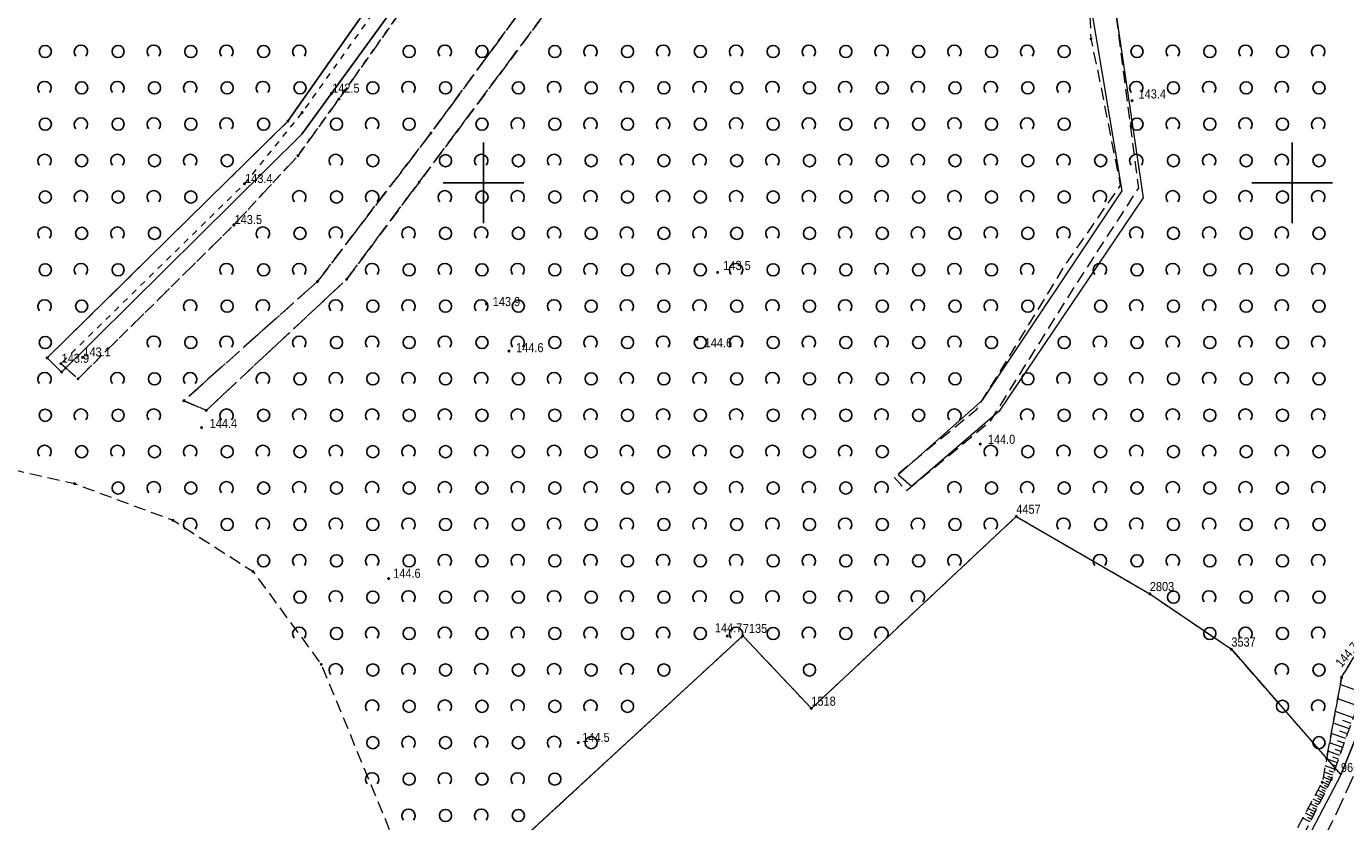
# Model space of a CAD drawing. Header units: metres. Extents: x 5548743 to 5556416, y 5707500 to 5714000.
# Tile 167 of 244: x 5554143 to 5554307, y 5710321 to 5710419. Entities that reach past the tile are written whole.
import ezdxf
from ezdxf.enums import TextEntityAlignment as Align

# ---------------------------------------------------------------- set-up
doc = ezdxf.new("R2010")
doc.units = ezdxf.units.M
for name, pattern in [('0.75_0.75', [1.5, 0.75, -0.75]), ('1.5_0.75', [2.25, 1.5, -0.75]), ('2.25_0.75', [3, 2.25, -0.75]), ('219-1000', [0])]:
    doc.linetypes.add(name, pattern=pattern)
doc.layers.get('0').update_dxf_attribs({"color": 2, "lineweight": 5})
doc.styles.get("Standard").update_dxf_attribs({"font": 'Working1250', "width": 0.75})

# ---------------------------------------------------------------- blocks, each defined once
blk = doc.blocks.new('203')
at = {"linetype": 'Continuous', "lineweight": 0}
h = blk.add_hatch(color=0, dxfattribs=at)
edge = h.paths.add_edge_path()
edge.add_arc((0, 0), 0.09, 0, 360)
blk = doc.blocks.new('OTZK1')
at = {"color": 0, "linetype": 'Continuous'}
blk.add_circle((0, 0), 0.75, dxfattribs=at)
blk = doc.blocks.new('OTZK2')
at = {"color": 0, "linetype": 'Continuous'}
blk.add_arc((0, 0), 0.825, 318.85, 221.162, dxfattribs=at)
blk = doc.blocks.new('PW01')
at = {"linetype": 'Continuous', "lineweight": 13}
h = blk.add_hatch(color=0, dxfattribs=at)
edge = h.paths.add_edge_path()
edge.add_arc((0, 0), 0.18, 0, 360)
blk = doc.blocks.new('PIKIETAW1891')
at = {"color": 0}
blk.add_circle((0, 0), 0.09, dxfattribs=at)
blk = doc.blocks.new('RAMKA1000K')
at = {"color": 0}
for p, q in [((600, 395), (600, 405)), ((700, 395), (700, 405)), ((595, 400), (605, 400)), ((695, 400), (705, 400))]:
    blk.add_line(p, q, dxfattribs=at)

msp = doc.modelspace()

# ---------------------------------------------------------------- linework, layer by layer
at = {"layer": '000 Inne (niezydentyfikowane)', "color": 7, "linetype": 'CONTINUOUS', "lineweight": 18, "flags": 128}
for points in [[(5554308.67, 5710336.98), (5554305.95, 5710337.94)], [(5554308.08, 5710335.32), (5554305.63, 5710336.19)], [(5554307.56, 5710333.83), (5554305.34, 5710334.62)], [(5554307.08, 5710332.48), (5554305.07, 5710333.19)], [(5554307.31, 5710333.14), (5554306.26, 5710333.51)], [(5554306.65, 5710331.26), (5554304.84, 5710331.9)], [(5554306.86, 5710331.86), (5554305.91, 5710332.19)], [(5554305.91, 5710329.17), (5554304.43, 5710329.69)], [(5554306.26, 5710330.16), (5554304.62, 5710330.74)], [(5554306.08, 5710329.65), (5554305.3, 5710329.93)], [(5554306.45, 5710330.7), (5554305.59, 5710331)], [(5554305.3, 5710327.46), (5554304.09, 5710327.88)], [(5554305.59, 5710328.27), (5554304.25, 5710328.74)], [(5554305.44, 5710327.85), (5554304.81, 5710328.08)], [(5554305.74, 5710328.71), (5554305.04, 5710328.95)], [(5554304.79, 5710326.07), (5554303.85, 5710326.54)], [(5554305.04, 5710326.72), (5554303.95, 5710327.11)], [(5554304.92, 5710326.38), (5554304.4, 5710326.57)], [(5554305.17, 5710327.08), (5554304.59, 5710327.28)], [(5554303.99, 5710324.46), (5554303.18, 5710324.87)], [(5554304.26, 5710325), (5554303.47, 5710325.39)], [(5554304.12, 5710324.73), (5554303.72, 5710324.93)], [(5554304.52, 5710325.52), (5554303.73, 5710325.92)], [(5554304.39, 5710325.26), (5554304, 5710325.46)], [(5554304.65, 5710325.79), (5554304.22, 5710326)], [(5554303.15, 5710322.78), (5554302.28, 5710323.21)], [(5554303.43, 5710323.35), (5554302.59, 5710323.77)], [(5554303.29, 5710323.07), (5554302.86, 5710323.28)], [(5554303.71, 5710323.91), (5554302.89, 5710324.33)], [(5554303.57, 5710323.63), (5554303.16, 5710323.84)], [(5554303.85, 5710324.19), (5554303.44, 5710324.39)], [(5554302.24, 5710320.97), (5554301.32, 5710321.44)], [(5554302.55, 5710321.59), (5554301.65, 5710322.04)], [(5554302.4, 5710321.28), (5554301.94, 5710321.51)], [(5554302.85, 5710322.19), (5554301.97, 5710322.63)], [(5554302.7, 5710321.89), (5554302.26, 5710322.11)], [(5554303, 5710322.49), (5554302.56, 5710322.7)]]:
    msp.add_lwpolyline(points, dxfattribs=at)
at = {"layer": '218-kontur użytku gruntowego', "color": 3, "linetype": 'CONTINUOUS', "lineweight": 18, "flags": 128}
for points in [[(5554232.93, 5710489.01), (5554175.82, 5710407.64)], [(5554175.82, 5710407.64), (5554232.93, 5710489.01)], [(5554177.53, 5710406.03), (5554228.28, 5710475.83)], [(5554228.28, 5710475.83), (5554177.53, 5710406.03)], [(5554278.96, 5710399.01), (5554274.92, 5710423.09)], [(5554277.88, 5710423.34), (5554281.58, 5710398.16)], [(5554306.03, 5710326.79), (5554343.19, 5710418.72)], [(5554343.19, 5710418.72), (5554306.03, 5710326.79)], [(5554175.82, 5710407.64), (5554146.05, 5710378.36)], [(5554146.05, 5710378.36), (5554175.82, 5710407.64)], [(5554147.84, 5710376.61), (5554177.53, 5710406.03)], [(5554177.53, 5710406.03), (5554147.84, 5710376.61)], [(5554261.71, 5710373.13), (5554278.96, 5710399.01)], [(5554281.58, 5710398.16), (5554263.78, 5710371.77)], [(5554146.05, 5710378.36), (5554147.84, 5710376.61)], [(5554147.84, 5710376.61), (5554146.05, 5710378.36)], [(5554251.26, 5710363.9), (5554261.71, 5710373.13)], [(5554263.78, 5710371.77), (5554252.94, 5710362.45)], [(5554252.94, 5710362.45), (5554251.26, 5710363.9)], [(5554240.55, 5710334.99), (5554265.89, 5710358.74)], [(5554265.89, 5710358.74), (5554282.4, 5710349.17)], [(5554282.4, 5710349.17), (5554292.48, 5710342.31)], [(5554213.13, 5710326.53), (5554232.07, 5710343.99)], [(5554232.07, 5710343.99), (5554240.55, 5710334.99)], [(5554292.48, 5710342.31), (5554306.03, 5710326.79)], [(5554195.23, 5710310.03), (5554213.13, 5710326.53)], [(5554306.03, 5710326.79), (5554298.39, 5710312.22)]]:
    msp.add_lwpolyline(points, dxfattribs=at)
at = {"layer": '219-działka ewidencyjna', "color": 7, "linetype": '219-1000', "lineweight": 18, "flags": 128}
for points in [[(5554343.19, 5710418.72), (5554306.03, 5710326.79)], [(5554265.89, 5710358.74), (5554240.55, 5710334.99)], [(5554265.89, 5710358.74), (5554282.4, 5710349.17)], [(5554282.4, 5710349.17), (5554292.48, 5710342.31)], [(5554232.07, 5710343.99), (5554195.23, 5710310.03)], [(5554232.07, 5710343.99), (5554240.55, 5710334.99)], [(5554292.48, 5710342.31), (5554306.03, 5710326.79)], [(5554306.03, 5710326.79), (5554298.39, 5710312.22)]]:
    msp.add_lwpolyline(points, dxfattribs=at)
at = {"layer": 'jezdnia', "color": 7, "linetype": '2.25_0.75', "lineweight": 18, "flags": 128}
for points in [[(5554216.16, 5710527.44), (5554217.64, 5710524.46), (5554218.92, 5710520.45), (5554218.33, 5710509.44), (5554221.68, 5710485.42), (5554223.28, 5710475.26), (5554224.12, 5710469.93), (5554225.45, 5710461.49), (5554224.5, 5710452.71), (5554221.13, 5710444.69), (5554208.21, 5710426.22), (5554193.5, 5710406.16), (5554179.46, 5710387.79), (5554162.95, 5710373.05), (5554165.73, 5710371.86), (5554183.07, 5710388.06), (5554192.04, 5710400.08), (5554208.67, 5710422.4), (5554223.76, 5710443.66), (5554227.93, 5710456.64), (5554227.79, 5710464.27), (5554226.3, 5710473.02), (5554225.4, 5710478.28), (5554224.02, 5710486.38), (5554221.12, 5710510.69), (5554221.67, 5710519.63), (5554223.68, 5710524.66), (5554227.29, 5710527.87)], [(5554368.01, 5710463.75), (5554357.68, 5710443.77), (5554354.58, 5710437.6), (5554349.35, 5710423.54), (5554342.78, 5710408.11), (5554325.33, 5710366.75), (5554309.25, 5710330.18), (5554304.92, 5710320.89), (5554297.25, 5710305.99), (5554294.24, 5710299.7), (5554292.51, 5710295.35), (5554292.08, 5710293.95), (5554290.13, 5710286.53), (5554289.53, 5710279.07), (5554289.27, 5710274.23), (5554289.78, 5710270.65), (5554290.09, 5710265.31), (5554289.76, 5710263.2), (5554288.67, 5710260.3), (5554287.57, 5710258.27), (5554285.53, 5710255.73), (5554282.8, 5710253.32), (5554310.28, 5710260.32), (5554308.01, 5710261.18), (5554306.18, 5710262.37), (5554304.41, 5710263.77), (5554302.84, 5710265.59), (5554300.95, 5710268.33), (5554300.17, 5710269.22), (5554299.53, 5710272.08), (5554299.54, 5710273.15), (5554299.66, 5710281.4), (5554300.31, 5710285.92), (5554302.49, 5710293.51), (5554304.07, 5710297.57), (5554311.34, 5710314.54), (5554326.59, 5710351.06), (5554339.54, 5710382.11), (5554352.05, 5710411.17), (5554358.74, 5710426.66), (5554367.01, 5710444.9), (5554374.62, 5710458.51)]]:
    msp.add_lwpolyline(points, close=True, dxfattribs=at)
at = {"layer": 'rów melioracyjny (poligon)', "color": 7, "linetype": '0.75_0.75', "lineweight": 18, "flags": 128}
msp.add_lwpolyline([(5554147.75, 5710377.65), (5554149.87, 5710375.77), (5554169.13, 5710394.8), (5554177.06, 5710403.36), (5554182.13, 5710410.39), (5554210.77, 5710450.99), (5554208.62, 5710452.26), (5554177.57, 5710408.71), (5554170.44, 5710399.89)], close=True, dxfattribs=at)
at = {"layer": 'skarpa nieumocniona', "color": 7, "linetype": '1.5_0.75', "lineweight": 18, "flags": 128}
msp.add_lwpolyline([(5554322.28, 5710478.16), (5554326.37, 5710461.38), (5554325.37, 5710460.32), (5554328.57, 5710451.11), (5554339.28, 5710440.77), (5554347.42, 5710439.05), (5554350.31, 5710438.91), (5554341.01, 5710420.02), (5554335.34, 5710405.83), (5554320.23, 5710366.98), (5554311.76, 5710348.16), (5554306.12, 5710338.85), (5554303.72, 5710325.86), (5554292.8, 5710305.73), (5554286.61, 5710297.11), (5554282.74, 5710290.15), (5554278.09, 5710283.42), (5554282.35, 5710287.74), (5554287.34, 5710293.35), (5554290.68, 5710297.86), (5554299.27, 5710315.02), (5554304.86, 5710326.21), (5554308.83, 5710337.43), (5554311.58, 5710341.8), (5554314.28, 5710347.18), (5554343.19, 5710418.72), (5554353.73, 5710442.02), (5554347.01, 5710441.77), (5554340.63, 5710443.19), (5554336.13, 5710448.83), (5554329.7, 5710453.13), (5554328.36, 5710458.45), (5554330.07, 5710458.54), (5554328.38, 5710465.86), (5554326.16, 5710479.38)], close=True, dxfattribs=at)
msp.add_lwpolyline([(5554322.28, 5710478.16), (5554326.37, 5710461.38), (5554325.37, 5710460.32), (5554328.57, 5710451.11), (5554339.28, 5710440.77), (5554347.42, 5710439.05), (5554350.31, 5710438.91), (5554341.01, 5710420.02), (5554335.34, 5710405.83), (5554320.23, 5710366.98), (5554311.76, 5710348.16), (5554306.12, 5710338.85), (5554303.72, 5710325.86), (5554292.8, 5710305.73), (5554286.61, 5710297.11), (5554282.74, 5710290.15), (5554278.09, 5710283.42), (5554282.35, 5710287.74), (5554287.34, 5710293.35), (5554290.68, 5710297.86), (5554299.27, 5710315.02), (5554304.86, 5710326.21), (5554308.83, 5710337.43), (5554311.58, 5710341.8), (5554314.28, 5710347.18), (5554343.19, 5710418.72), (5554353.73, 5710442.02), (5554347.01, 5710441.77), (5554340.63, 5710443.19), (5554336.13, 5710448.83), (5554329.7, 5710453.13), (5554328.36, 5710458.45), (5554330.07, 5710458.54), (5554328.38, 5710465.86), (5554326.16, 5710479.38)], close=True, dxfattribs=at)
at = {"layer": 'zadrzewienie  zakrzewienie', "color": 7, "linetype": '1.5_0.75', "lineweight": 18, "flags": 128}
msp.add_lwpolyline([(5554209.66, 5710527.33), (5554207.82, 5710529.44), (5554204.9, 5710528.71), (5554206.09, 5710523.49), (5554153.7, 5710513.41), (5554134.42, 5710494.53), (5554118.35, 5710480.93), (5554090.31, 5710453.78), (5554065.94, 5710439.28), (5554062.65, 5710434.58), (5554056.73, 5710420.22), (5554057.34, 5710394.33), (5554067.25, 5710377.84), (5554072.54, 5710372.5), (5554076.84, 5710370.21), (5554081.11, 5710369.02), (5554094.49, 5710368.64), (5554121.84, 5710367.11), (5554139.34, 5710365.12), (5554149.44, 5710362.8), (5554161.61, 5710358.27), (5554171.52, 5710351.92), (5554179.94, 5710340.44), (5554190.82, 5710314.04), (5554194.32, 5710309.17), (5554195.23, 5710310.03), (5554232.07, 5710343.99), (5554240.55, 5710334.99), (5554265.89, 5710358.74), (5554282.4, 5710349.17), (5554292.48, 5710342.31), (5554304.26, 5710328.81), (5554306.12, 5710338.85), (5554311.76, 5710348.16), (5554320.23, 5710366.98), (5554335.34, 5710405.83), (5554341.01, 5710420.02), (5554341.49, 5710420.99), (5554332.19, 5710433.4), (5554323.12, 5710411.99), (5554323.67, 5710411.09), (5554321.24, 5710410.44), (5554319.33, 5710412.29), (5554329.4, 5710436.75), (5554322.15, 5710453.89), (5554308.96, 5710444.96), (5554292.36, 5710431.8), (5554283.91, 5710425.75), (5554283.01, 5710426.91), (5554277.88, 5710423.34), (5554280.98, 5710399.35), (5554272.92, 5710386.93), (5554262.58, 5710370.41), (5554252.31, 5710361.92), (5554250.75, 5710363.62), (5554261.02, 5710372.02), (5554268.28, 5710383.82), (5554271.9, 5710389.79), (5554278.79, 5710399.71), (5554276, 5710413.8), (5554275.14, 5710417.83), (5554274.92, 5710423.09), (5554275.96, 5710427.32), (5554278.49, 5710432.51), (5554260.02, 5710455.13), (5554255.69, 5710459.76), (5554253.8, 5710462.83), (5554253.23, 5710465.71), (5554253.86, 5710468.95), (5554250.94, 5710472.32), (5554239.53, 5710481.7), (5554234.47, 5710486.87), (5554228.28, 5710475.83), (5554224.12, 5710469.93), (5554226.3, 5710473.02), (5554227.79, 5710464.27), (5554227.93, 5710456.64), (5554223.76, 5710443.66), (5554208.67, 5710422.4), (5554192.04, 5710400.08), (5554183.07, 5710388.06), (5554165.73, 5710371.86), (5554162.95, 5710373.05), (5554179.46, 5710387.79), (5554193.5, 5710406.16), (5554208.21, 5710426.22), (5554221.13, 5710444.69), (5554224.5, 5710452.71), (5554225.45, 5710461.49), (5554224.12, 5710469.93), (5554182.13, 5710410.39), (5554177.06, 5710403.36), (5554169.13, 5710394.8), (5554149.87, 5710375.77), (5554148.35, 5710377.11), (5554147.84, 5710376.61), (5554146.05, 5710378.36), (5554175.82, 5710407.64), (5554232.93, 5710489.01), (5554229.21, 5710494.16), (5554227.51, 5710499.08), (5554224.87, 5710505.33), (5554224.66, 5710509.11), (5554227.53, 5710513.98), (5554233.01, 5710517.44), (5554249.88, 5710523.85), (5554266.47, 5710532.61), (5554271.82, 5710536.43), (5554268.46, 5710539.75), (5554267.34, 5710539.23), (5554267.04, 5710539.62), (5554256.42, 5710534.69), (5554245.39, 5710531.1), (5554234.82, 5710528.9), (5554235.04, 5710527.35), (5554232, 5710526.95), (5554231.74, 5710528.44), (5554227.29, 5710527.87), (5554223.68, 5710524.66), (5554221.67, 5710519.63), (5554221.12, 5710510.69), (5554224.02, 5710486.38), (5554225.4, 5710478.28), (5554223.28, 5710475.26), (5554221.68, 5710485.42), (5554218.33, 5710509.44), (5554218.92, 5710520.45), (5554217.64, 5710524.46), (5554216.16, 5710527.44)], close=True, dxfattribs=at)

# ---------------------------------------------------------------- block references
at = {"layer": '203-punkt graniczny', "color": 7, "linetype": 'CONTINUOUS', "lineweight": 18}
for p in [(5554265.89, 5710358.74), (5554282.4, 5710349.17), (5554232.07, 5710343.99), (5554292.48, 5710342.31), (5554240.55, 5710334.99), (5554306.03, 5710326.79)]:
    msp.add_blockref('203', p, dxfattribs=at)
at = {"layer": 'pikieta naturalna', "color": 7, "linetype": 'CONTINUOUS', "lineweight": 13}
for p in [(5554181.2, 5710411.06), (5554280.21, 5710410.18), (5554170.44, 5710399.89), (5554169.13, 5710394.8), (5554228.95, 5710388.93), (5554200.36, 5710385.02), (5554226.4, 5710380.65), (5554150.43, 5710378.43), (5554203.15, 5710379.19), (5554147.75, 5710377.65), (5554165.14, 5710369.74), (5554261.43, 5710367.69), (5554188.27, 5710351.06), (5554230.14, 5710343.95), (5554306.12, 5710338.85), (5554211.72, 5710330.77)]:
    msp.add_blockref('PW01', p, dxfattribs=at)
at = {"layer": 'Punkt roboczy BDOT GESUT K1', "color": 6, "linetype": 'CONTINUOUS', "lineweight": 18}
for p in [(5554275.14, 5710417.83), (5554181.2, 5710411.06), (5554182.13, 5710410.39), (5554182.13, 5710410.39), (5554280.21, 5710410.18), (5554177.57, 5710408.71), (5554175.82, 5710407.64), (5554193.5, 5710406.16), (5554193.5, 5710406.16), (5554177.06, 5710403.36), (5554177.06, 5710403.36), (5554170.44, 5710399.89), (5554170.44, 5710399.89), (5554192.04, 5710400.08), (5554192.04, 5710400.08), (5554169.13, 5710394.8), (5554169.13, 5710394.8), (5554169.13, 5710394.8), (5554228.95, 5710388.93), (5554179.46, 5710387.79), (5554179.46, 5710387.79), (5554183.07, 5710388.06), (5554183.07, 5710388.06), (5554200.36, 5710385.02), (5554226.4, 5710380.65), (5554146.05, 5710378.36), (5554150.43, 5710378.43), (5554203.15, 5710379.19), (5554147.75, 5710377.65), (5554147.75, 5710377.65), (5554148.35, 5710377.11), (5554147.84, 5710376.61), (5554149.87, 5710375.77), (5554149.87, 5710375.77), (5554162.95, 5710373.05), (5554162.95, 5710373.05), (5554165.73, 5710371.86), (5554165.73, 5710371.86), (5554165.14, 5710369.74), (5554261.43, 5710367.69), (5554149.44, 5710362.8), (5554265.89, 5710358.74), (5554161.61, 5710358.27), (5554171.52, 5710351.92), (5554188.27, 5710351.06), (5554282.4, 5710349.17), (5554230.14, 5710343.95), (5554232.07, 5710343.99), (5554292.48, 5710342.31), (5554179.94, 5710340.44), (5554306.12, 5710338.85), (5554306.12, 5710338.85), (5554306.12, 5710338.85), (5554240.55, 5710334.99), (5554211.72, 5710330.77), (5554304.26, 5710328.81), (5554304.86, 5710326.21), (5554303.72, 5710325.86)]:
    msp.add_blockref('PIKIETAW1891', p, dxfattribs=at)
at = {"layer": 'Wstawianie ramki sekcyjnej z opisem', "color": 7, "linetype": 'CONTINUOUS', "lineweight": 13}
msp.add_blockref('RAMKA1000K', (5553600, 5710000), dxfattribs=at)
msp.add_blockref('RAMKA1000K', (5553600, 5710000), dxfattribs=at)
msp.add_blockref('RAMKA1000K', (5553600, 5710000), dxfattribs=at)
msp.add_blockref('RAMKA1000K', (5553600, 5710000), dxfattribs=at)
at = {"layer": 'zadrzewienie  zakrzewienie', "color": 7, "linetype": 'CONTINUOUS', "lineweight": 18}
for name, p in [('OTZK1', (5554145.816, 5710416.256)), ('OTZK2', (5554150.229, 5710416.222)), ('OTZK1', (5554154.816, 5710416.256)), ('OTZK2', (5554159.229, 5710416.222)), ('OTZK1', (5554163.816, 5710416.256)), ('OTZK2', (5554168.229, 5710416.222)), ('OTZK1', (5554172.816, 5710416.256)), ('OTZK2', (5554177.229, 5710416.222)), ('OTZK1', (5554190.816, 5710416.256)), ('OTZK2', (5554195.229, 5710416.222)), ('OTZK1', (5554199.816, 5710416.256)), ('OTZK1', (5554208.816, 5710416.256)), ('OTZK2', (5554213.229, 5710416.222)), ('OTZK1', (5554217.816, 5710416.256)), ('OTZK2', (5554222.229, 5710416.222)), ('OTZK1', (5554226.816, 5710416.256)), ('OTZK2', (5554231.229, 5710416.222)), ('OTZK1', (5554235.816, 5710416.256)), ('OTZK2', (5554240.229, 5710416.222)), ('OTZK1', (5554244.816, 5710416.256)), ('OTZK2', (5554249.229, 5710416.222)), ('OTZK1', (5554253.816, 5710416.256)), ('OTZK2', (5554258.229, 5710416.222)), ('OTZK1', (5554262.816, 5710416.256)), ('OTZK2', (5554267.229, 5710416.222)), ('OTZK1', (5554271.816, 5710416.256)), ('OTZK1', (5554280.816, 5710416.256)), ('OTZK2', (5554285.229, 5710416.222)), ('OTZK1', (5554289.816, 5710416.256)), ('OTZK2', (5554294.229, 5710416.222)), ('OTZK1', (5554298.816, 5710416.256)), ('OTZK2', (5554303.229, 5710416.222)), ('OTZK2', (5554145.729, 5710411.722)), ('OTZK1', (5554150.316, 5710411.756)), ('OTZK2', (5554154.729, 5710411.722)), ('OTZK1', (5554159.316, 5710411.756)), ('OTZK2', (5554163.729, 5710411.722)), ('OTZK1', (5554168.316, 5710411.756)), ('OTZK2', (5554172.729, 5710411.722)), ('OTZK1', (5554177.316, 5710411.756)), ('OTZK1', (5554186.316, 5710411.756)), ('OTZK2', (5554190.729, 5710411.722)), ('OTZK1', (5554195.316, 5710411.756)), ('OTZK1', (5554204.316, 5710411.756)), ('OTZK2', (5554208.729, 5710411.722)), ('OTZK1', (5554213.316, 5710411.756)), ('OTZK2', (5554217.729, 5710411.722)), ('OTZK1', (5554222.316, 5710411.756)), ('OTZK2', (5554226.729, 5710411.722)), ('OTZK1', (5554231.316, 5710411.756)), ('OTZK2', (5554235.729, 5710411.722)), ('OTZK1', (5554240.316, 5710411.756)), ('OTZK2', (5554244.729, 5710411.722)), ('OTZK1', (5554249.316, 5710411.756)), ('OTZK2', (5554253.729, 5710411.722)), ('OTZK1', (5554258.316, 5710411.756)), ('OTZK2', (5554262.729, 5710411.722)), ('OTZK1', (5554267.316, 5710411.756)), ('OTZK2', (5554271.729, 5710411.722)), ('OTZK2', (5554280.729, 5710411.722)), ('OTZK1', (5554285.316, 5710411.756)), ('OTZK2', (5554289.729, 5710411.722)), ('OTZK1', (5554294.316, 5710411.756)), ('OTZK2', (5554298.729, 5710411.722)), ('OTZK1', (5554303.316, 5710411.756)), ('OTZK1', (5554145.816, 5710407.256)), ('OTZK2', (5554150.229, 5710407.222)), ('OTZK1', (5554154.816, 5710407.256)), ('OTZK2', (5554159.229, 5710407.222)), ('OTZK1', (5554163.816, 5710407.256)), ('OTZK2', (5554168.229, 5710407.222)), ('OTZK1', (5554172.816, 5710407.256)), ('OTZK1', (5554181.816, 5710407.256)), ('OTZK2', (5554186.229, 5710407.222)), ('OTZK1', (5554190.816, 5710407.256)), ('OTZK1', (5554199.816, 5710407.256)), ('OTZK2', (5554204.229, 5710407.222)), ('OTZK1', (5554208.816, 5710407.256)), ('OTZK2', (5554213.229, 5710407.222)), ('OTZK1', (5554217.816, 5710407.256)), ('OTZK2', (5554222.229, 5710407.222)), ('OTZK1', (5554226.816, 5710407.256)), ('OTZK2', (5554231.229, 5710407.222)), ('OTZK1', (5554235.816, 5710407.256)), ('OTZK2', (5554240.229, 5710407.222)), ('OTZK1', (5554244.816, 5710407.256)), ('OTZK2', (5554249.229, 5710407.222)), ('OTZK1', (5554253.816, 5710407.256)), ('OTZK2', (5554258.229, 5710407.222)), ('OTZK1', (5554262.816, 5710407.256)), ('OTZK2', (5554267.229, 5710407.222)), ('OTZK1', (5554271.816, 5710407.256)), ('OTZK1', (5554280.816, 5710407.256)), ('OTZK2', (5554285.229, 5710407.222)), ('OTZK1', (5554289.816, 5710407.256)), ('OTZK2', (5554294.229, 5710407.222)), ('OTZK1', (5554298.816, 5710407.256)), ('OTZK2', (5554303.229, 5710407.222)), ('OTZK2', (5554145.729, 5710402.722)), ('OTZK1', (5554150.316, 5710402.756)), ('OTZK2', (5554154.729, 5710402.722)), ('OTZK1', (5554159.316, 5710402.756)), ('OTZK2', (5554163.729, 5710402.722)), ('OTZK1', (5554168.316, 5710402.756)), ('OTZK2', (5554181.729, 5710402.722)), ('OTZK1', (5554186.316, 5710402.756)), ('OTZK1', (5554195.316, 5710402.756)), ('OTZK2', (5554199.729, 5710402.722)), ('OTZK1', (5554204.316, 5710402.756)), ('OTZK2', (5554208.729, 5710402.722)), ('OTZK1', (5554213.316, 5710402.756)), ('OTZK2', (5554217.729, 5710402.722)), ('OTZK1', (5554222.316, 5710402.756)), ('OTZK2', (5554226.729, 5710402.722)), ('OTZK1', (5554231.316, 5710402.756)), ('OTZK2', (5554235.729, 5710402.722)), ('OTZK1', (5554240.316, 5710402.756)), ('OTZK2', (5554244.729, 5710402.722)), ('OTZK1', (5554249.316, 5710402.756)), ('OTZK2', (5554253.729, 5710402.722)), ('OTZK1', (5554258.316, 5710402.756)), ('OTZK2', (5554262.729, 5710402.722)), ('OTZK1', (5554267.316, 5710402.756)), ('OTZK2', (5554271.729, 5710402.722)), ('OTZK1', (5554276.316, 5710402.756)), ('OTZK2', (5554280.729, 5710402.722)), ('OTZK1', (5554285.316, 5710402.756)), ('OTZK2', (5554289.729, 5710402.722)), ('OTZK1', (5554294.316, 5710402.756)), ('OTZK2', (5554298.729, 5710402.722)), ('OTZK1', (5554303.316, 5710402.756)), ('OTZK1', (5554145.816, 5710398.256)), ('OTZK2', (5554150.229, 5710398.222)), ('OTZK1', (5554154.816, 5710398.256)), ('OTZK2', (5554159.229, 5710398.222)), ('OTZK1', (5554163.816, 5710398.256)), ('OTZK2', (5554177.229, 5710398.222)), ('OTZK1', (5554181.816, 5710398.256)), ('OTZK2', (5554186.229, 5710398.222)), ('OTZK2', (5554195.229, 5710398.222)), ('OTZK1', (5554199.816, 5710398.256)), ('OTZK2', (5554204.229, 5710398.222)), ('OTZK1', (5554208.816, 5710398.256)), ('OTZK2', (5554213.229, 5710398.222)), ('OTZK1', (5554217.816, 5710398.256)), ('OTZK2', (5554222.229, 5710398.222)), ('OTZK1', (5554226.816, 5710398.256)), ('OTZK2', (5554231.229, 5710398.222)), ('OTZK1', (5554235.816, 5710398.256)), ('OTZK2', (5554240.229, 5710398.222)), ('OTZK1', (5554244.816, 5710398.256)), ('OTZK2', (5554249.229, 5710398.222)), ('OTZK1', (5554253.816, 5710398.256)), ('OTZK2', (5554258.229, 5710398.222)), ('OTZK1', (5554262.816, 5710398.256)), ('OTZK2', (5554267.229, 5710398.222)), ('OTZK1', (5554271.816, 5710398.256)), ('OTZK2', (5554276.229, 5710398.222)), ('OTZK2', (5554285.229, 5710398.222)), ('OTZK1', (5554289.816, 5710398.256)), ('OTZK2', (5554294.229, 5710398.222)), ('OTZK1', (5554298.816, 5710398.256)), ('OTZK2', (5554303.229, 5710398.222)), ('OTZK2', (5554145.729, 5710393.722)), ('OTZK1', (5554150.316, 5710393.756)), ('OTZK2', (5554154.729, 5710393.722)), ('OTZK1', (5554159.316, 5710393.756)), ('OTZK2', (5554172.729, 5710393.722)), ('OTZK1', (5554177.316, 5710393.756)), ('OTZK2', (5554181.729, 5710393.722)), ('OTZK2', (5554190.729, 5710393.722)), ('OTZK1', (5554195.316, 5710393.756)), ('OTZK2', (5554199.729, 5710393.722)), ('OTZK1', (5554204.316, 5710393.756)), ('OTZK2', (5554208.729, 5710393.722)), ('OTZK1', (5554213.316, 5710393.756)), ('OTZK2', (5554217.729, 5710393.722)), ('OTZK1', (5554222.316, 5710393.756)), ('OTZK2', (5554226.729, 5710393.722)), ('OTZK1', (5554231.316, 5710393.756)), ('OTZK2', (5554235.729, 5710393.722)), ('OTZK1', (5554240.316, 5710393.756)), ('OTZK2', (5554244.729, 5710393.722)), ('OTZK1', (5554249.316, 5710393.756)), ('OTZK2', (5554253.729, 5710393.722)), ('OTZK1', (5554258.316, 5710393.756)), ('OTZK2', (5554262.729, 5710393.722)), ('OTZK1', (5554267.316, 5710393.756)), ('OTZK2', (5554271.729, 5710393.722)), ('OTZK2', (5554280.729, 5710393.722)), ('OTZK1', (5554285.316, 5710393.756)), ('OTZK2', (5554289.729, 5710393.722)), ('OTZK1', (5554294.316, 5710393.756)), ('OTZK2', (5554298.729, 5710393.722)), ('OTZK1', (5554303.316, 5710393.756)), ('OTZK1', (5554145.816, 5710389.256)), ('OTZK2', (5554150.229, 5710389.222)), ('OTZK1', (5554154.816, 5710389.256)), ('OTZK2', (5554168.229, 5710389.222)), ('OTZK1', (5554172.816, 5710389.256)), ('OTZK2', (5554177.229, 5710389.222)), ('OTZK2', (5554186.229, 5710389.222)), ('OTZK1', (5554190.816, 5710389.256)), ('OTZK2', (5554195.229, 5710389.222)), ('OTZK1', (5554199.816, 5710389.256)), ('OTZK2', (5554204.229, 5710389.222)), ('OTZK1', (5554208.816, 5710389.256)), ('OTZK2', (5554213.229, 5710389.222)), ('OTZK1', (5554217.816, 5710389.256)), ('OTZK2', (5554222.229, 5710389.222)), ('OTZK1', (5554226.816, 5710389.256)), ('OTZK2', (5554231.229, 5710389.222)), ('OTZK1', (5554235.816, 5710389.256)), ('OTZK2', (5554240.229, 5710389.222)), ('OTZK1', (5554244.816, 5710389.256)), ('OTZK2', (5554249.229, 5710389.222)), ('OTZK1', (5554253.816, 5710389.256)), ('OTZK2', (5554258.229, 5710389.222)), ('OTZK1', (5554262.816, 5710389.256)), ('OTZK2', (5554267.229, 5710389.222)), ('OTZK2', (5554276.229, 5710389.222)), ('OTZK1', (5554280.816, 5710389.256)), ('OTZK2', (5554285.229, 5710389.222)), ('OTZK1', (5554289.816, 5710389.256)), ('OTZK2', (5554294.229, 5710389.222)), ('OTZK1', (5554298.816, 5710389.256)), ('OTZK2', (5554303.229, 5710389.222)), ('OTZK2', (5554145.729, 5710384.722)), ('OTZK1', (5554150.316, 5710384.756)), ('OTZK2', (5554163.729, 5710384.722)), ('OTZK1', (5554168.316, 5710384.756)), ('OTZK2', (5554172.729, 5710384.722)), ('OTZK2', (5554181.729, 5710384.722)), ('OTZK1', (5554186.316, 5710384.756)), ('OTZK2', (5554190.729, 5710384.722)), ('OTZK1', (5554195.316, 5710384.756)), ('OTZK2', (5554199.729, 5710384.722)), ('OTZK1', (5554204.316, 5710384.756)), ('OTZK2', (5554208.729, 5710384.722)), ('OTZK1', (5554213.316, 5710384.756)), ('OTZK2', (5554217.729, 5710384.722)), ('OTZK1', (5554222.316, 5710384.756)), ('OTZK2', (5554226.729, 5710384.722)), ('OTZK1', (5554231.316, 5710384.756)), ('OTZK2', (5554235.729, 5710384.722)), ('OTZK1', (5554240.316, 5710384.756)), ('OTZK2', (5554244.729, 5710384.722)), ('OTZK1', (5554249.316, 5710384.756)), ('OTZK2', (5554253.729, 5710384.722)), ('OTZK1', (5554258.316, 5710384.756)), ('OTZK2', (5554262.729, 5710384.722)), ('OTZK1', (5554267.316, 5710384.756)), ('OTZK1', (5554276.316, 5710384.756)), ('OTZK2', (5554280.729, 5710384.722)), ('OTZK1', (5554285.316, 5710384.756)), ('OTZK2', (5554289.729, 5710384.722)), ('OTZK1', (5554294.316, 5710384.756)), ('OTZK2', (5554298.729, 5710384.722)), ('OTZK1', (5554303.316, 5710384.756)), ('OTZK1', (5554145.816, 5710380.256)), ('OTZK2', (5554159.229, 5710380.222)), ('OTZK1', (5554163.816, 5710380.256)), ('OTZK2', (5554168.229, 5710380.222)), ('OTZK2', (5554177.229, 5710380.222)), ('OTZK1', (5554181.816, 5710380.256)), ('OTZK2', (5554186.229, 5710380.222)), ('OTZK1', (5554190.816, 5710380.256)), ('OTZK2', (5554195.229, 5710380.222)), ('OTZK1', (5554199.816, 5710380.256)), ('OTZK2', (5554204.229, 5710380.222)), ('OTZK1', (5554208.816, 5710380.256)), ('OTZK2', (5554213.229, 5710380.222)), ('OTZK1', (5554217.816, 5710380.256)), ('OTZK2', (5554222.229, 5710380.222)), ('OTZK1', (5554226.816, 5710380.256)), ('OTZK2', (5554231.229, 5710380.222)), ('OTZK1', (5554235.816, 5710380.256)), ('OTZK2', (5554240.229, 5710380.222)), ('OTZK1', (5554244.816, 5710380.256)), ('OTZK2', (5554249.229, 5710380.222)), ('OTZK1', (5554253.816, 5710380.256)), ('OTZK2', (5554258.229, 5710380.222)), ('OTZK1', (5554262.816, 5710380.256)), ('OTZK1', (5554271.816, 5710380.256)), ('OTZK2', (5554276.229, 5710380.222)), ('OTZK1', (5554280.816, 5710380.256)), ('OTZK2', (5554285.229, 5710380.222)), ('OTZK1', (5554289.816, 5710380.256)), ('OTZK2', (5554294.229, 5710380.222)), ('OTZK1', (5554298.816, 5710380.256)), ('OTZK2', (5554303.229, 5710380.222)), ('OTZK2', (5554145.729, 5710375.722)), ('OTZK2', (5554154.729, 5710375.722)), ('OTZK1', (5554159.316, 5710375.756)), ('OTZK2', (5554163.729, 5710375.722)), ('OTZK2', (5554172.729, 5710375.722)), ('OTZK1', (5554177.316, 5710375.756)), ('OTZK2', (5554181.729, 5710375.722)), ('OTZK1', (5554186.316, 5710375.756)), ('OTZK2', (5554190.729, 5710375.722)), ('OTZK1', (5554195.316, 5710375.756)), ('OTZK2', (5554199.729, 5710375.722)), ('OTZK1', (5554204.316, 5710375.756)), ('OTZK2', (5554208.729, 5710375.722)), ('OTZK1', (5554213.316, 5710375.756)), ('OTZK2', (5554217.729, 5710375.722)), ('OTZK1', (5554222.316, 5710375.756)), ('OTZK2', (5554226.729, 5710375.722)), ('OTZK1', (5554231.316, 5710375.756)), ('OTZK2', (5554235.729, 5710375.722)), ('OTZK1', (5554240.316, 5710375.756)), ('OTZK2', (5554244.729, 5710375.722)), ('OTZK1', (5554249.316, 5710375.756)), ('OTZK2', (5554253.729, 5710375.722)), ('OTZK1', (5554258.316, 5710375.756)), ('OTZK1', (5554267.316, 5710375.756)), ('OTZK2', (5554271.729, 5710375.722)), ('OTZK1', (5554276.316, 5710375.756)), ('OTZK2', (5554280.729, 5710375.722)), ('OTZK1', (5554285.316, 5710375.756)), ('OTZK2', (5554289.729, 5710375.722)), ('OTZK1', (5554294.316, 5710375.756)), ('OTZK2', (5554298.729, 5710375.722)), ('OTZK1', (5554303.316, 5710375.756)), ('OTZK1', (5554145.816, 5710371.256)), ('OTZK2', (5554150.229, 5710371.222)), ('OTZK1', (5554154.816, 5710371.256)), ('OTZK2', (5554159.229, 5710371.222)), ('OTZK2', (5554168.229, 5710371.222)), ('OTZK1', (5554172.816, 5710371.256)), ('OTZK2', (5554177.229, 5710371.222)), ('OTZK1', (5554181.816, 5710371.256)), ('OTZK2', (5554186.229, 5710371.222)), ('OTZK1', (5554190.816, 5710371.256)), ('OTZK2', (5554195.229, 5710371.222)), ('OTZK1', (5554199.816, 5710371.256)), ('OTZK2', (5554204.229, 5710371.222)), ('OTZK1', (5554208.816, 5710371.256)), ('OTZK2', (5554213.229, 5710371.222)), ('OTZK1', (5554217.816, 5710371.256)), ('OTZK2', (5554222.229, 5710371.222)), ('OTZK1', (5554226.816, 5710371.256)), ('OTZK2', (5554231.229, 5710371.222)), ('OTZK1', (5554235.816, 5710371.256)), ('OTZK2', (5554240.229, 5710371.222)), ('OTZK1', (5554244.816, 5710371.256)), ('OTZK2', (5554249.229, 5710371.222)), ('OTZK1', (5554253.816, 5710371.256)), ('OTZK2', (5554258.229, 5710371.222)), ('OTZK2', (5554267.229, 5710371.222)), ('OTZK1', (5554271.816, 5710371.256)), ('OTZK2', (5554276.229, 5710371.222)), ('OTZK1', (5554280.816, 5710371.256)), ('OTZK2', (5554285.229, 5710371.222)), ('OTZK1', (5554289.816, 5710371.256)), ('OTZK2', (5554294.229, 5710371.222)), ('OTZK1', (5554298.816, 5710371.256)), ('OTZK2', (5554303.229, 5710371.222)), ('OTZK2', (5554145.729, 5710366.722)), ('OTZK1', (5554150.316, 5710366.756)), ('OTZK2', (5554154.729, 5710366.722)), ('OTZK1', (5554159.316, 5710366.756)), ('OTZK2', (5554163.729, 5710366.722)), ('OTZK1', (5554168.316, 5710366.756)), ('OTZK2', (5554172.729, 5710366.722)), ('OTZK1', (5554177.316, 5710366.756)), ('OTZK2', (5554181.729, 5710366.722)), ('OTZK1', (5554186.316, 5710366.756)), ('OTZK2', (5554190.729, 5710366.722)), ('OTZK1', (5554195.316, 5710366.756)), ('OTZK2', (5554199.729, 5710366.722)), ('OTZK1', (5554204.316, 5710366.756)), ('OTZK2', (5554208.729, 5710366.722)), ('OTZK1', (5554213.316, 5710366.756)), ('OTZK2', (5554217.729, 5710366.722)), ('OTZK1', (5554222.316, 5710366.756)), ('OTZK2', (5554226.729, 5710366.722)), ('OTZK1', (5554231.316, 5710366.756)), ('OTZK2', (5554235.729, 5710366.722)), ('OTZK1', (5554240.316, 5710366.756)), ('OTZK2', (5554244.729, 5710366.722)), ('OTZK1', (5554249.316, 5710366.756)), ('OTZK2', (5554262.729, 5710366.722)), ('OTZK1', (5554267.316, 5710366.756)), ('OTZK2', (5554271.729, 5710366.722)), ('OTZK1', (5554276.316, 5710366.756)), ('OTZK2', (5554280.729, 5710366.722)), ('OTZK1', (5554285.316, 5710366.756)), ('OTZK2', (5554289.729, 5710366.722)), ('OTZK1', (5554294.316, 5710366.756)), ('OTZK2', (5554298.729, 5710366.722)), ('OTZK1', (5554303.316, 5710366.756)), ('OTZK1', (5554154.816, 5710362.256)), ('OTZK2', (5554159.229, 5710362.222)), ('OTZK1', (5554163.816, 5710362.256)), ('OTZK2', (5554168.229, 5710362.222)), ('OTZK1', (5554172.816, 5710362.256)), ('OTZK2', (5554177.229, 5710362.222)), ('OTZK1', (5554181.816, 5710362.256)), ('OTZK2', (5554186.229, 5710362.222)), ('OTZK1', (5554190.816, 5710362.256)), ('OTZK2', (5554195.229, 5710362.222)), ('OTZK1', (5554199.816, 5710362.256)), ('OTZK2', (5554204.229, 5710362.222)), ('OTZK1', (5554208.816, 5710362.256)), ('OTZK2', (5554213.229, 5710362.222)), ('OTZK1', (5554217.816, 5710362.256)), ('OTZK2', (5554222.229, 5710362.222)), ('OTZK1', (5554226.816, 5710362.256)), ('OTZK2', (5554231.229, 5710362.222)), ('OTZK1', (5554235.816, 5710362.256)), ('OTZK2', (5554240.229, 5710362.222)), ('OTZK1', (5554244.816, 5710362.256)), ('OTZK2', (5554249.229, 5710362.222)), ('OTZK2', (5554258.229, 5710362.222)), ('OTZK1', (5554262.816, 5710362.256)), ('OTZK2', (5554267.229, 5710362.222)), ('OTZK1', (5554271.816, 5710362.256)), ('OTZK2', (5554276.229, 5710362.222)), ('OTZK1', (5554280.816, 5710362.256)), ('OTZK2', (5554285.229, 5710362.222)), ('OTZK1', (5554289.816, 5710362.256)), ('OTZK2', (5554294.229, 5710362.222)), ('OTZK1', (5554298.816, 5710362.256)), ('OTZK2', (5554303.229, 5710362.222)), ('OTZK2', (5554163.729, 5710357.722)), ('OTZK1', (5554168.316, 5710357.756)), ('OTZK2', (5554172.729, 5710357.722)), ('OTZK1', (5554177.316, 5710357.756)), ('OTZK2', (5554181.729, 5710357.722)), ('OTZK1', (5554186.316, 5710357.756)), ('OTZK2', (5554190.729, 5710357.722)), ('OTZK1', (5554195.316, 5710357.756)), ('OTZK2', (5554199.729, 5710357.722)), ('OTZK1', (5554204.316, 5710357.756)), ('OTZK2', (5554208.729, 5710357.722)), ('OTZK1', (5554213.316, 5710357.756)), ('OTZK2', (5554217.729, 5710357.722)), ('OTZK1', (5554222.316, 5710357.756)), ('OTZK2', (5554226.729, 5710357.722)), ('OTZK1', (5554231.316, 5710357.756)), ('OTZK2', (5554235.729, 5710357.722)), ('OTZK1', (5554240.316, 5710357.756)), ('OTZK2', (5554244.729, 5710357.722)), ('OTZK1', (5554249.316, 5710357.756)), ('OTZK2', (5554253.729, 5710357.722)), ('OTZK1', (5554258.316, 5710357.756)), ('OTZK2', (5554262.729, 5710357.722)), ('OTZK2', (5554271.729, 5710357.722)), ('OTZK1', (5554276.316, 5710357.756)), ('OTZK2', (5554280.729, 5710357.722)), ('OTZK1', (5554285.316, 5710357.756)), ('OTZK2', (5554289.729, 5710357.722)), ('OTZK1', (5554294.316, 5710357.756)), ('OTZK2', (5554298.729, 5710357.722)), ('OTZK1', (5554303.316, 5710357.756)), ('OTZK1', (5554172.816, 5710353.256)), ('OTZK2', (5554177.229, 5710353.222)), ('OTZK1', (5554181.816, 5710353.256)), ('OTZK2', (5554186.229, 5710353.222)), ('OTZK1', (5554190.816, 5710353.256)), ('OTZK2', (5554195.229, 5710353.222)), ('OTZK1', (5554199.816, 5710353.256)), ('OTZK2', (5554204.229, 5710353.222)), ('OTZK1', (5554208.816, 5710353.256)), ('OTZK2', (5554213.229, 5710353.222)), ('OTZK1', (5554217.816, 5710353.256)), ('OTZK2', (5554222.229, 5710353.222)), ('OTZK1', (5554226.816, 5710353.256)), ('OTZK2', (5554231.229, 5710353.222)), ('OTZK1', (5554235.816, 5710353.256)), ('OTZK2', (5554240.229, 5710353.222)), ('OTZK1', (5554244.816, 5710353.256)), ('OTZK2', (5554249.229, 5710353.222)), ('OTZK1', (5554253.816, 5710353.256)), ('OTZK2', (5554258.229, 5710353.222)), ('OTZK2', (5554276.229, 5710353.222)), ('OTZK1', (5554280.816, 5710353.256)), ('OTZK2', (5554285.229, 5710353.222)), ('OTZK1', (5554289.816, 5710353.256)), ('OTZK2', (5554294.229, 5710353.222)), ('OTZK1', (5554298.816, 5710353.256)), ('OTZK2', (5554303.229, 5710353.222)), ('OTZK1', (5554177.316, 5710348.756)), ('OTZK2', (5554181.729, 5710348.722)), ('OTZK1', (5554186.316, 5710348.756)), ('OTZK2', (5554190.729, 5710348.722)), ('OTZK1', (5554195.316, 5710348.756)), ('OTZK2', (5554199.729, 5710348.722)), ('OTZK1', (5554204.316, 5710348.756)), ('OTZK2', (5554208.729, 5710348.722)), ('OTZK1', (5554213.316, 5710348.756)), ('OTZK2', (5554217.729, 5710348.722)), ('OTZK1', (5554222.316, 5710348.756)), ('OTZK2', (5554226.729, 5710348.722)), ('OTZK1', (5554231.316, 5710348.756)), ('OTZK2', (5554235.729, 5710348.722)), ('OTZK1', (5554240.316, 5710348.756)), ('OTZK2', (5554244.729, 5710348.722)), ('OTZK1', (5554249.316, 5710348.756)), ('OTZK2', (5554253.729, 5710348.722)), ('OTZK1', (5554285.316, 5710348.756)), ('OTZK2', (5554289.729, 5710348.722)), ('OTZK1', (5554294.316, 5710348.756)), ('OTZK2', (5554298.729, 5710348.722)), ('OTZK1', (5554303.316, 5710348.756)), ('OTZK2', (5554177.229, 5710344.222)), ('OTZK1', (5554181.816, 5710344.256)), ('OTZK2', (5554186.229, 5710344.222)), ('OTZK1', (5554190.816, 5710344.256)), ('OTZK2', (5554195.229, 5710344.222)), ('OTZK1', (5554199.816, 5710344.256)), ('OTZK2', (5554204.229, 5710344.222)), ('OTZK1', (5554208.816, 5710344.256)), ('OTZK2', (5554213.229, 5710344.222)), ('OTZK1', (5554217.816, 5710344.256)), ('OTZK2', (5554222.229, 5710344.222)), ('OTZK1', (5554226.816, 5710344.256)), ('OTZK2', (5554231.229, 5710344.222)), ('OTZK1', (5554235.816, 5710344.256)), ('OTZK2', (5554240.229, 5710344.222)), ('OTZK1', (5554244.816, 5710344.256)), ('OTZK2', (5554249.229, 5710344.222)), ('OTZK1', (5554289.816, 5710344.256)), ('OTZK2', (5554294.229, 5710344.222)), ('OTZK1', (5554298.816, 5710344.256)), ('OTZK2', (5554303.229, 5710344.222)), ('OTZK2', (5554181.729, 5710339.722)), ('OTZK1', (5554186.316, 5710339.756)), ('OTZK2', (5554190.729, 5710339.722)), ('OTZK1', (5554195.316, 5710339.756)), ('OTZK2', (5554199.729, 5710339.722)), ('OTZK1', (5554204.316, 5710339.756)), ('OTZK2', (5554208.729, 5710339.722)), ('OTZK1', (5554213.316, 5710339.756)), ('OTZK2', (5554217.729, 5710339.722)), ('OTZK1', (5554222.316, 5710339.756)), ('OTZK1', (5554240.316, 5710339.756)), ('OTZK2', (5554298.729, 5710339.722)), ('OTZK1', (5554303.316, 5710339.756)), ('OTZK2', (5554186.229, 5710335.222)), ('OTZK1', (5554190.816, 5710335.256)), ('OTZK2', (5554195.229, 5710335.222)), ('OTZK1', (5554199.816, 5710335.256)), ('OTZK2', (5554204.229, 5710335.222)), ('OTZK1', (5554208.816, 5710335.256)), ('OTZK2', (5554213.229, 5710335.222)), ('OTZK1', (5554217.816, 5710335.256)), ('OTZK1', (5554298.816, 5710335.256)), ('OTZK2', (5554303.229, 5710335.222)), ('OTZK1', (5554186.316, 5710330.756)), ('OTZK2', (5554190.729, 5710330.722)), ('OTZK1', (5554195.316, 5710330.756)), ('OTZK2', (5554199.729, 5710330.722)), ('OTZK1', (5554204.316, 5710330.756)), ('OTZK2', (5554208.729, 5710330.722)), ('OTZK1', (5554213.316, 5710330.756)), ('OTZK1', (5554303.316, 5710330.756)), ('OTZK2', (5554186.229, 5710326.222)), ('OTZK1', (5554190.816, 5710326.256)), ('OTZK2', (5554195.229, 5710326.222)), ('OTZK1', (5554199.816, 5710326.256)), ('OTZK2', (5554204.229, 5710326.222)), ('OTZK1', (5554208.816, 5710326.256)), ('OTZK2', (5554190.729, 5710321.722)), ('OTZK1', (5554195.316, 5710321.756)), ('OTZK2', (5554199.729, 5710321.722)), ('OTZK1', (5554204.316, 5710321.756))]:
    msp.add_blockref(name, p, dxfattribs=at)

# ---------------------------------------------------------------- texts
at = {"layer": '203-punkt graniczny-Atr103', "color": 7, "width": 0.9}
for s, p in [('4457', (5554265.89, 5710358.74)), ('4457', (5554265.89, 5710358.74)), ('2803', (5554282.4, 5710349.17)), ('2803', (5554282.4, 5710349.17)), ('7135', (5554232.07, 5710343.99)), ('7135', (5554232.07, 5710343.99)), ('3537', (5554292.48, 5710342.31)), ('3537', (5554292.48, 5710342.31)), ('1518', (5554240.55, 5710334.99)), ('1518', (5554240.55, 5710334.99)), ('965', (5554306.03, 5710326.79)), ('965', (5554306.03, 5710326.79))]:
    msp.add_text(s, height=1.125, dxfattribs=at).set_placement(p, align=Align.BOTTOM_LEFT)
at = {"layer": 'pikieta naturalna-Atr2', "color": 7, "width": 0.9}
for s, p in [('142.5', (5554181.29, 5710411.16)), ('143.4', (5554281.01, 5710410.44)), ('143.4', (5554170.53, 5710399.99)), ('143.5', (5554169.23, 5710394.91)), ('143.5', (5554229.66, 5710389.23)), ('143.9', (5554201.15, 5710384.76)), ('144.6', (5554204.03, 5710379.06)), ('144.6', (5554227.36, 5710379.67)), ('143.9', (5554147.84, 5710377.75)), ('143.1', (5554150.53, 5710378.53)), ('144.4', (5554166.15, 5710369.69)), ('144.0', (5554262.37, 5710367.72)), ('144.6', (5554188.84, 5710351.15)), ('144.7', (5554228.62, 5710344.41)), ('144.5', (5554212.22, 5710330.85))]:
    msp.add_text(s, height=1.125, dxfattribs=at).set_placement(p)
msp.add_text('144.7', height=1.125, rotation=49.745, dxfattribs=at).set_placement((5554306.11, 5710339.99))

doc.saveas('drawing.dxf')
